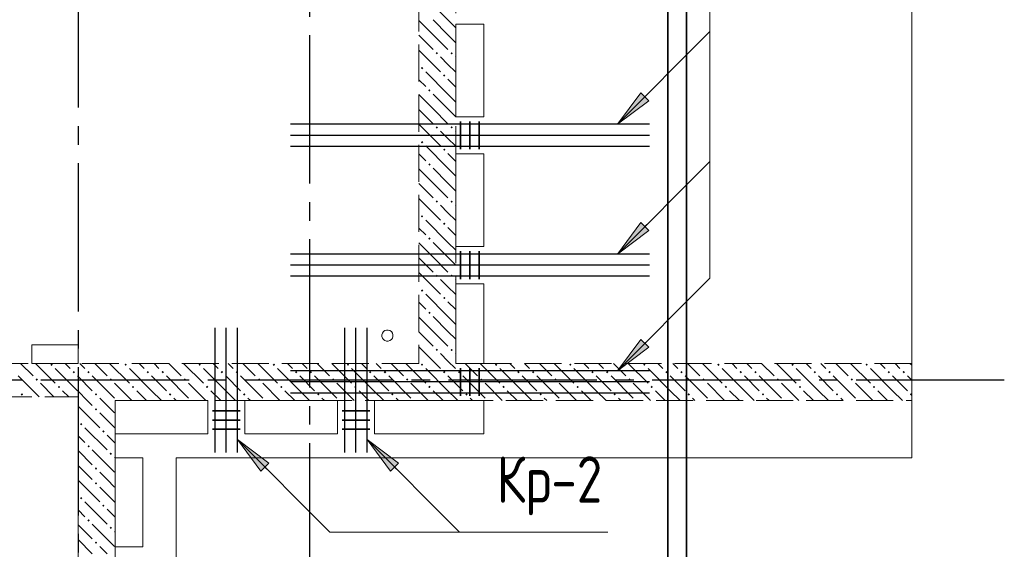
# Model space of a CAD drawing. Header units: millimetres. Extents: x 0 to 31317, y 0 to 42000.
# Tile 11 of 15: x 21509 to 26824, y 22717 to 25574. Entities that reach past the tile are written whole.
import ezdxf

# ---------------------------------------------------------------- set-up
doc = ezdxf.new("R2010")
doc.units = ezdxf.units.MM
doc.linetypes.add('______2', pattern=[270, 200, -70])
doc.linetypes.add('______5', pattern=[1100, 800, -100, 100, -100])
for name, color, linetype, lineweight in [('S1 Стержни арматуры фон', 7, 'Continuous', 25), ('Standard', 7, 'Continuous', 25), ('Оси', 40, '______5', 18), ('Позиционная метка номер позиции', 7, 'Continuous', 13), ('Ребро вкладыша арматура поперечная AW', 7, 'Continuous', 25)]:
    doc.layers.add(name, color=color, linetype=linetype, lineweight=lineweight)
doc.layers.add('ЖБ Перекрытие верхний уровень', color=7, linetype='Continuous', lineweight=25, true_color=0xe0e0ff)
doc.layers.add('ЖБ Стена верхний уровень', color=7, linetype='Continuous', lineweight=25, true_color=0x006e00)
doc.styles.add('GOST 2.304-81', font='txt')

msp = doc.modelspace()

# ---------------------------------------------------------------- hatches: boundary and pattern name
at = {"layer": 'ЖБ Стена верхний уровень', "linetype": 'Continuous', "lineweight": 18, "transparency": 33554687}
for points in [[(23754.4, 25393.1), (23760.9, 25399.6), (23767.4, 25393.1), (23760.9, 25386.6)], [(23834.5, 25393.1), (23840.9, 25399.6), (23847.4, 25393.1), (23840.9, 25386.6)], [(23674.5, 25313.1), (23681, 25319.6), (23687.5, 25313.1), (23681, 25306.6)], [(23794.5, 25273.1), (23801, 25279.6), (23807.5, 25273.1), (23801, 25266.6)], [(23714.5, 25193.1), (23721, 25199.6), (23727.4, 25193.1), (23721, 25186.6)], [(23754.4, 24993.1), (23760.9, 24999.6), (23767.4, 24993.1), (23760.9, 24986.6)], [(23834.5, 24993.1), (23840.9, 24999.6), (23847.4, 24993.1), (23840.9, 24986.6)], [(23674.5, 24913.1), (23681, 24919.6), (23687.5, 24913.1), (23681, 24906.6)], [(23794.5, 24873.1), (23801, 24879.6), (23807.5, 24873.1), (23801, 24866.6)], [(23714.5, 24793.1), (23721, 24799.6), (23727.4, 24793.1), (23721, 24786.6)], [(23754.4, 24593.1), (23760.9, 24599.6), (23767.4, 24593.1), (23760.9, 24586.6)], [(23834.5, 24593.1), (23840.9, 24599.6), (23847.4, 24593.1), (23840.9, 24586.6)], [(23674.5, 24513.1), (23681, 24519.6), (23687.5, 24513.1), (23681, 24506.6)], [(23794.5, 24473.1), (23801, 24479.6), (23807.5, 24473.1), (23801, 24466.6)], [(23714.5, 24393.1), (23721, 24399.6), (23727.4, 24393.1), (23721, 24386.6)], [(23754.4, 24193.1), (23760.9, 24199.6), (23767.4, 24193.1), (23760.9, 24186.6)], [(23834.5, 24193.1), (23840.9, 24199.6), (23847.4, 24193.1), (23840.9, 24186.6)], [(23674.5, 24113.1), (23681, 24119.6), (23687.5, 24113.1), (23681, 24106.6)], [(23794.5, 24073.1), (23801, 24079.6), (23807.5, 24073.1), (23801, 24066.6)], [(23714.5, 23993.1), (23721, 23999.6), (23727.4, 23993.1), (23721, 23986.6)], [(23754.4, 23793.1), (23760.9, 23799.6), (23767.4, 23793.1), (23760.9, 23786.6)], [(23834.5, 23793.1), (23840.9, 23799.6), (23847.4, 23793.1), (23840.9, 23786.6)], [(21674.5, 23713.1), (21681, 23719.6), (21687.5, 23713.1), (21681, 23706.6)], [(22074.5, 23713.1), (22081, 23719.6), (22087.5, 23713.1), (22081, 23706.6)], [(22474.5, 23713.1), (22481, 23719.6), (22487.5, 23713.1), (22481, 23706.6)], [(22874.5, 23713.1), (22881, 23719.6), (22887.5, 23713.1), (22881, 23706.6)], [(23274.5, 23713.1), (23281, 23719.6), (23287.5, 23713.1), (23281, 23706.6)], [(23674.5, 23713.1), (23681, 23719.6), (23687.5, 23713.1), (23681, 23706.6)], [(24074.5, 23713.1), (24081, 23719.6), (24087.5, 23713.1), (24081, 23706.6)], [(24474.5, 23713.1), (24481, 23719.6), (24487.5, 23713.1), (24481, 23706.6)], [(24874.5, 23713.1), (24881, 23719.6), (24887.5, 23713.1), (24881, 23706.6)], [(25274.5, 23713.1), (25281, 23719.6), (25287.5, 23713.1), (25281, 23706.6)], [(25674.5, 23713.1), (25681, 23719.6), (25687.5, 23713.1), (25681, 23706.6)], [(26074.5, 23713.1), (26081, 23719.6), (26087.5, 23713.1), (26081, 23706.6)], [(21794.5, 23673.1), (21801, 23679.6), (21807.5, 23673.1), (21801, 23666.6)], [(21874.5, 23673.1), (21881, 23679.6), (21887.5, 23673.1), (21881, 23666.6)], [(22194.5, 23673.1), (22201, 23679.6), (22207.5, 23673.1), (22201, 23666.6)], [(22274.5, 23673.1), (22281, 23679.6), (22287.5, 23673.1), (22281, 23666.6)], [(22594.5, 23673.1), (22601, 23679.6), (22607.5, 23673.1), (22601, 23666.6)], [(22674.5, 23673.1), (22681, 23679.6), (22687.5, 23673.1), (22681, 23666.6)], [(22994.5, 23673.1), (23001, 23679.6), (23007.5, 23673.1), (23001, 23666.6)], [(23074.5, 23673.1), (23081, 23679.6), (23087.5, 23673.1), (23081, 23666.6)], [(23394.5, 23673.1), (23401, 23679.6), (23407.5, 23673.1), (23401, 23666.6)], [(23474.5, 23673.1), (23481, 23679.6), (23487.5, 23673.1), (23481, 23666.6)], [(23794.5, 23673.1), (23801, 23679.6), (23807.5, 23673.1), (23801, 23666.6)], [(23874.5, 23673.1), (23881, 23679.6), (23887.5, 23673.1), (23881, 23666.6)], [(24194.5, 23673.1), (24201, 23679.6), (24207.5, 23673.1), (24201, 23666.6)], [(24274.5, 23673.1), (24281, 23679.6), (24287.5, 23673.1), (24281, 23666.6)], [(24594.5, 23673.1), (24601, 23679.6), (24607.5, 23673.1), (24601, 23666.6)], [(24674.5, 23673.1), (24681, 23679.6), (24687.5, 23673.1), (24681, 23666.6)], [(24994.5, 23673.1), (25001, 23679.6), (25007.5, 23673.1), (25001, 23666.6)], [(25074.5, 23673.1), (25081, 23679.6), (25087.5, 23673.1), (25081, 23666.6)], [(25394.5, 23673.1), (25401, 23679.6), (25407.5, 23673.1), (25401, 23666.6)], [(25474.5, 23673.1), (25481, 23679.6), (25487.5, 23673.1), (25481, 23666.6)], [(25794.5, 23673.1), (25801, 23679.6), (25807.5, 23673.1), (25801, 23666.6)], [(25874.5, 23673.1), (25881, 23679.6), (25887.5, 23673.1), (25881, 23666.6)], [(26194.5, 23673.1), (26201, 23679.6), (26207.5, 23673.1), (26201, 23666.6)], [(26274.5, 23673.1), (26281, 23679.6), (26287.5, 23673.1), (26281, 23666.6)], [(21594.5, 23633.1), (21601, 23639.6), (21607.5, 23633.1), (21601, 23626.6)], [(21714.5, 23593.1), (21721, 23599.6), (21727.4, 23593.1), (21721, 23586.6)], [(21994.5, 23633.1), (22001, 23639.6), (22007.5, 23633.1), (22001, 23626.6)], [(22114.5, 23593.1), (22121, 23599.6), (22127.4, 23593.1), (22121, 23586.6)], [(22394.5, 23633.1), (22401, 23639.6), (22407.5, 23633.1), (22401, 23626.6)], [(22514.5, 23593.1), (22521, 23599.6), (22527.4, 23593.1), (22521, 23586.6)], [(22794.5, 23633.1), (22801, 23639.6), (22807.5, 23633.1), (22801, 23626.6)], [(22914.5, 23593.1), (22921, 23599.6), (22927.4, 23593.1), (22921, 23586.6)], [(23194.5, 23633.1), (23201, 23639.6), (23207.5, 23633.1), (23201, 23626.6)], [(23314.5, 23593.1), (23321, 23599.6), (23327.4, 23593.1), (23321, 23586.6)], [(23594.5, 23633.1), (23601, 23639.6), (23607.5, 23633.1), (23601, 23626.6)], [(23714.5, 23593.1), (23721, 23599.6), (23727.4, 23593.1), (23721, 23586.6)], [(23994.5, 23633.1), (24001, 23639.6), (24007.5, 23633.1), (24001, 23626.6)], [(24114.5, 23593.1), (24121, 23599.6), (24127.4, 23593.1), (24121, 23586.6)], [(24394.5, 23633.1), (24401, 23639.6), (24407.5, 23633.1), (24401, 23626.6)], [(24514.5, 23593.1), (24521, 23599.6), (24527.4, 23593.1), (24521, 23586.6)], [(24794.5, 23633.1), (24801, 23639.6), (24807.5, 23633.1), (24801, 23626.6)], [(24914.5, 23593.1), (24921, 23599.6), (24927.4, 23593.1), (24921, 23586.6)], [(25194.5, 23633.1), (25201, 23639.6), (25207.5, 23633.1), (25201, 23626.6)], [(25314.5, 23593.1), (25321, 23599.6), (25327.4, 23593.1), (25321, 23586.6)], [(25594.5, 23633.1), (25601, 23639.6), (25607.5, 23633.1), (25601, 23626.6)], [(25714.5, 23593.1), (25721, 23599.6), (25727.4, 23593.1), (25721, 23586.6)], [(25994.5, 23633.1), (26001, 23639.6), (26007.5, 23633.1), (26001, 23626.6)], [(26114.5, 23593.1), (26121, 23599.6), (26127.4, 23593.1), (26121, 23586.6)], [(21514.5, 23553.1), (21521, 23559.6), (21527.4, 23553.1), (21521, 23546.6)], [(21914.5, 23553.1), (21921, 23559.6), (21927.4, 23553.1), (21921, 23546.6)], [(22314.5, 23553.1), (22321, 23559.6), (22327.4, 23553.1), (22321, 23546.6)], [(22714.5, 23553.1), (22721, 23559.6), (22727.4, 23553.1), (22721, 23546.6)], [(23114.5, 23553.1), (23121, 23559.6), (23127.4, 23553.1), (23121, 23546.6)], [(23514.5, 23553.1), (23521, 23559.6), (23527.4, 23553.1), (23521, 23546.6)], [(23914.5, 23553.1), (23921, 23559.6), (23927.4, 23553.1), (23921, 23546.6)], [(24314.5, 23553.1), (24321, 23559.6), (24327.4, 23553.1), (24321, 23546.6)], [(24714.5, 23553.1), (24721, 23559.6), (24727.4, 23553.1), (24721, 23546.6)], [(25114.5, 23553.1), (25121, 23559.6), (25127.4, 23553.1), (25121, 23546.6)], [(25514.5, 23553.1), (25521, 23559.6), (25527.4, 23553.1), (25521, 23546.6)], [(25914.5, 23553.1), (25921, 23559.6), (25927.4, 23553.1), (25921, 23546.6)], [(26314.5, 23553.1), (26321, 23559.6), (26324, 23556.6), (26324, 23549.7), (26321, 23546.6)], [(21914.5, 23473.1), (21921, 23479.6), (21927.4, 23473.1), (21921, 23466.6)], [(21834.5, 23393.1), (21840.9, 23399.6), (21847.4, 23393.1), (21840.9, 23386.6)], [(21954.4, 23353.1), (21960.9, 23359.6), (21967.4, 23353.1), (21960.9, 23346.6)], [(21874.5, 23273.1), (21881, 23279.6), (21887.5, 23273.1), (21881, 23266.6)], [(21994.5, 23233.1), (22001, 23239.6), (22007.5, 23233.1), (22001, 23226.6)], [(21914.5, 23153.1), (21921, 23159.6), (21927.4, 23153.1), (21921, 23146.6)], [(21914.5, 23073.1), (21921, 23079.6), (21927.4, 23073.1), (21921, 23066.6)], [(21834.5, 22993.1), (21840.9, 22999.6), (21847.4, 22993.1), (21840.9, 22986.6)], [(21954.4, 22953.1), (21960.9, 22959.6), (21967.4, 22953.1), (21960.9, 22946.6)], [(21874.5, 22873.1), (21881, 22879.6), (21887.5, 22873.1), (21881, 22866.6)], [(21994.5, 22833.1), (22001, 22839.6), (22007.5, 22833.1), (22001, 22826.6)], [(21914.5, 22753.1), (21921, 22759.6), (21927.4, 22753.1), (21921, 22746.6)]]:
    msp.add_hatch(color=7, dxfattribs=at).paths.add_polyline_path(points, flags=16)
at = {"layer": 'Позиционная метка номер позиции', "linetype": 'Continuous', "lineweight": 13, "transparency": 33554687}
for points in [[(24905, 25137.3), (24735.3, 25010), (24862.6, 25179.7)], [(24905, 24437.3), (24735.3, 24310), (24862.6, 24479.7)], [(24905, 23807.3), (24735.3, 23680), (24862.6, 23849.7)], [(22811.3, 23139.8), (22684, 23309.5), (22853.7, 23182.2)], [(23511.3, 23139.8), (23384, 23309.5), (23553.7, 23182.2)]]:
    msp.add_hatch(color=7, dxfattribs=at).paths.add_polyline_path(points, flags=16)

# ---------------------------------------------------------------- linework, layer by layer
at = {"layer": 'S1 Стержни арматуры фон', "color": 7, "linetype": 'Continuous', "lineweight": 25, "transparency": 33554687}
for p, q in [((24908, 25010), (22970, 25010)), ((24908, 25010), (22970, 25010)), ((24908, 24950), (22970, 24950)), ((24908, 24950), (22970, 24950)), ((24908, 24890), (22970, 24890)), ((24908, 24890), (22970, 24890)), ((24908, 24310), (22970, 24310)), ((24908, 24310), (22970, 24310)), ((24908, 24250), (22970, 24250)), ((24908, 24250), (22970, 24250)), ((24908, 24190), (22970, 24190)), ((24908, 24190), (22970, 24190)), ((22564, 23240), (22564, 23912)), ((22624, 23240), (22624, 23912)), ((22684, 23240), (22684, 23912)), ((23264, 23240), (23264, 23912)), ((23324, 23240), (23324, 23912)), ((23384, 23240), (23384, 23912)), ((24908, 23680), (22970, 23680)), ((24908, 23680), (22970, 23680)), ((24908, 23620), (22970, 23620)), ((24908, 23620), (22970, 23620)), ((24908, 23560), (22970, 23560)), ((24908, 23560), (22970, 23560))]:
    msp.add_line(p, q, dxfattribs=at)
at = {"layer": 'Standard', "color": 254, "linetype": 'Continuous', "lineweight": 35, "true_color": 0xc4c4ff, "transparency": 33554687}
for points in [[(7224.1, 16755), (25108, 16755), (25108, 38670), (7224.1, 38670), (7224.1, 16755)], [(7324.1, 16855), (25008, 16855), (25008, 38570), (7324.1, 38570), (7324.1, 16855)]]:
    msp.add_lwpolyline(points, dxfattribs=at)
at = {"layer": 'ЖБ Перекрытие верхний уровень', "color": 7, "linetype": 'Continuous', "lineweight": 18, "transparency": 33554687}
for p, q in [((26324, 23210), (26324, 31890)), ((23864, 25050), (23864, 25550)), ((23864, 25550), (24014, 25550)), ((24014, 25550), (24014, 25050)), ((24014, 25050), (23864, 25050)), ((23864, 24850), (24014, 24850)), ((23864, 24350), (23864, 24850)), ((24014, 24850), (24014, 24350)), ((24014, 24350), (23864, 24350)), ((23864, 23720), (23864, 24150)), ((23864, 24150), (24014, 24150)), ((24014, 24150), (24014, 23720)), ((23467.1, 23883.7), (23464.1, 23874.7)), ((23464.1, 23874.7), (23464.1, 23865.3)), ((23464.1, 23865.3), (23467.1, 23856.3)), ((23472.6, 23891.4), (23467.1, 23883.7)), ((23480.3, 23897), (23472.6, 23891.4)), ((23489.3, 23899.9), (23480.3, 23897)), ((23498.7, 23899.9), (23489.3, 23899.9)), ((23507.7, 23897), (23498.7, 23899.9)), ((23515.4, 23891.4), (23507.7, 23897)), ((23521, 23883.7), (23515.4, 23891.4)), ((23523.9, 23874.7), (23521, 23883.7)), ((23521, 23856.3), (23523.9, 23865.3)), ((23523.9, 23865.3), (23523.9, 23874.7)), ((21824, 23820), (21574, 23820)), ((21574, 23820), (21574, 23720)), ((21824, 23720), (21824, 23820)), ((23467.1, 23856.3), (23472.6, 23848.6)), ((23472.6, 23848.6), (23480.3, 23843.1)), ((23480.3, 23843.1), (23489.3, 23840.1)), ((23489.3, 23840.1), (23498.7, 23840.1)), ((23498.7, 23840.1), (23507.7, 23843.1)), ((23507.7, 23843.1), (23515.4, 23848.6)), ((23515.4, 23848.6), (23521, 23856.3)), ((21574, 23720), (21824, 23720)), ((24014, 23720), (23864, 23720)), ((22024, 23340), (22024, 23520)), ((22024, 23520), (22524, 23520)), ((22524, 23520), (22524, 23340)), ((22724, 23340), (22724, 23520)), ((22724, 23520), (23224, 23520)), ((23224, 23520), (23224, 23340)), ((23424, 23520), (24014, 23520)), ((23424, 23340), (23424, 23520)), ((24014, 23520), (24014, 23340)), ((22524, 23340), (22024, 23340)), ((23224, 23340), (22724, 23340)), ((24014, 23340), (23424, 23340)), ((22024, 22730), (22024, 23210)), ((22024, 23210), (22174, 23210)), ((22174, 23210), (22174, 22730)), ((22354, 16930), (22354, 23210)), ((22354, 23210), (26324, 23210)), ((22174, 22730), (22024, 22730))]:
    msp.add_line(p, q, dxfattribs=at)
at = {"layer": 'ЖБ Стена верхний уровень', "color": 251, "linetype": '______2', "lineweight": 13, "true_color": 0x656565, "transparency": 33554687}
for p, q in [((23664, 26250), (23664, 23720)), ((23864, 23720), (23864, 26250)), ((21824, 23720), (16924, 23720)), ((23664, 23720), (21824, 23720)), ((26324, 23720), (23864, 23720)), ((26324, 23520), (26324, 23720)), ((16244, 23540), (21824, 23540)), ((21824, 23540), (21824, 23520)), ((21824, 23520), (21824, 17130)), ((22024, 16930), (22024, 23520)), ((22024, 23520), (23664, 23520)), ((23664, 23520), (23864, 23520)), ((23864, 23520), (26324, 23520))]:
    msp.add_line(p, q, dxfattribs=at)
at = {"layer": 'ЖБ Стена верхний уровень', "color": 9, "linetype": 'Continuous', "lineweight": 18, "true_color": 0xc7c7c7, "transparency": 33554687}
for p, q in [((23821, 25573.1), (23701, 25693.1)), ((23740.9, 25493.1), (23664, 25570.1)), ((23740.9, 25573.1), (23821, 25493.1)), ((23821, 25573.1), (23864, 25530.1)), ((23664, 25490.1), (23740.9, 25413.1)), ((23740.9, 25493.1), (23821, 25413.1)), ((23821, 25493.1), (23864, 25450.1)), ((23664, 25410.1), (23781, 25293.1)), ((23821, 25333.1), (23781, 25373.1)), ((23860.9, 25373.1), (23864, 25370.1)), ((23860.9, 25293.1), (23821, 25333.1)), ((23664, 25250.1), (23701, 25213.1)), ((23821, 25173.1), (23701, 25293.1)), ((23821, 25253.1), (23864, 25210.1)), ((23740.9, 25093.1), (23664, 25170.1)), ((23740.9, 25173.1), (23821, 25093.1)), ((23821, 25173.1), (23864, 25130.1)), ((23664, 25090.1), (23740.9, 25013.1)), ((23740.9, 25093.1), (23821, 25013.1)), ((23821, 25093.1), (23864, 25050.1)), ((23664, 25010.1), (23781, 24893.1)), ((23821, 24933.1), (23781, 24973.1)), ((23860.9, 24893.1), (23821, 24933.1)), ((23860.9, 24973.1), (23864, 24970.1)), ((23821, 24773.1), (23701, 24893.1)), ((23664, 24850.1), (23701, 24813.1)), ((23821, 24853.1), (23864, 24810.1)), ((23740.9, 24693.1), (23664, 24770.1)), ((23740.9, 24773.1), (23821, 24693.1)), ((23821, 24773.1), (23864, 24730.1)), ((23664, 24690.1), (23740.9, 24613.1)), ((23740.9, 24693.1), (23821, 24613.1)), ((23821, 24693.1), (23864, 24650.1)), ((23664, 24610.1), (23781, 24493.1)), ((23821, 24533.1), (23781, 24573.1)), ((23860.9, 24573.1), (23864, 24570.1)), ((23860.9, 24493.1), (23821, 24533.1)), ((23664, 24450.1), (23701, 24413.1)), ((23821, 24373.1), (23701, 24493.1)), ((23821, 24453.1), (23864, 24410.1)), ((23740.9, 24293.1), (23664, 24370.1)), ((23740.9, 24373.1), (23821, 24293.1)), ((23821, 24373.1), (23864, 24330.1)), ((23664, 24290.1), (23740.9, 24213.1)), ((23740.9, 24293.1), (23821, 24213.1)), ((23821, 24293.1), (23864, 24250.1)), ((23664, 24210.1), (23781, 24093.1)), ((23821, 24133.1), (23781, 24173.1)), ((23860.9, 24093.1), (23821, 24133.1)), ((23860.9, 24173.1), (23864, 24170.1)), ((23821, 23973.1), (23701, 24093.1)), ((23664, 24050.1), (23701, 24013.1)), ((23821, 24053.1), (23864, 24010.1)), ((23740.9, 23973.1), (23821, 23893.1)), ((23821, 23973.1), (23864, 23930.1)), ((23740.9, 23893.1), (23664, 23970.1)), ((23664, 23890.1), (23740.9, 23813.1)), ((23740.9, 23893.1), (23821, 23813.1)), ((23821, 23893.1), (23864, 23850.1)), ((23664, 23810.1), (23781, 23693.1)), ((23821, 23733.1), (23781, 23773.1)), ((23860.9, 23773.1), (23864, 23770.1)), ((21514.1, 23720), (21581, 23653.1)), ((21594.1, 23720), (21701, 23613.1)), ((21754.1, 23720), (21781, 23693.1)), ((21860.9, 23693.1), (21834.1, 23720)), ((21914.1, 23720), (21981, 23653.1)), ((21994.1, 23720), (22101, 23613.1)), ((22154.1, 23720), (22181, 23693.1)), ((22260.9, 23693.1), (22234.1, 23720)), ((22314.1, 23720), (22381, 23653.1)), ((22394.1, 23720), (22501, 23613.1)), ((22554.1, 23720), (22581, 23693.1)), ((22660.9, 23693.1), (22634.1, 23720)), ((22714.1, 23720), (22781, 23653.1)), ((22794.1, 23720), (22901, 23613.1)), ((22954.1, 23720), (22981, 23693.1)), ((23060.9, 23693.1), (23034.1, 23720)), ((23114.1, 23720), (23181, 23653.1)), ((23194.1, 23720), (23301, 23613.1)), ((23354.1, 23720), (23381, 23693.1)), ((23460.9, 23693.1), (23434.1, 23720)), ((23514.1, 23720), (23581, 23653.1)), ((23594.1, 23720), (23664, 23650.1)), ((23860.9, 23693.1), (23821, 23733.1)), ((23914.1, 23720), (23981, 23653.1)), ((23994.1, 23720), (24101, 23613.1)), ((24154.1, 23720), (24181, 23693.1)), ((24260.9, 23693.1), (24234.1, 23720)), ((24314.1, 23720), (24381, 23653.1)), ((24394.1, 23720), (24501, 23613.1)), ((24554.1, 23720), (24581, 23693.1)), ((24660.9, 23693.1), (24634.1, 23720)), ((24714.1, 23720), (24781, 23653.1)), ((24794.1, 23720), (24901, 23613.1)), ((24954.1, 23720), (24981, 23693.1)), ((25060.9, 23693.1), (25034.1, 23720)), ((25114.1, 23720), (25181, 23653.1)), ((25194.1, 23720), (25301, 23613.1)), ((25354.1, 23720), (25381, 23693.1)), ((25460.9, 23693.1), (25434.1, 23720)), ((25514.1, 23720), (25581, 23653.1)), ((25594.1, 23720), (25701, 23613.1)), ((25754.1, 23720), (25781, 23693.1)), ((25860.9, 23693.1), (25834.1, 23720)), ((25914.1, 23720), (25981, 23653.1)), ((25994.1, 23720), (26101, 23613.1)), ((26154.1, 23720), (26181, 23693.1)), ((26260.9, 23693.1), (26234.1, 23720)), ((26314.1, 23720), (26324, 23710.1)), ((21501, 23653.1), (21614.1, 23540)), ((21821, 23573.1), (21701, 23693.1)), ((21821, 23653.1), (21824, 23650.1)), ((21901, 23653.1), (22021, 23533.1)), ((22221, 23573.1), (22101, 23693.1)), ((22221, 23653.1), (22301, 23573.1)), ((22301, 23653.1), (22421, 23533.1)), ((22621, 23573.1), (22501, 23693.1)), ((22621, 23653.1), (22701, 23573.1)), ((22701, 23653.1), (22821, 23533.1)), ((23021, 23573.1), (22901, 23693.1)), ((23021, 23653.1), (23101, 23573.1)), ((23101, 23653.1), (23221, 23533.1)), ((23421, 23573.1), (23301, 23693.1)), ((23421, 23653.1), (23501, 23573.1)), ((23501, 23653.1), (23621, 23533.1)), ((23821, 23573.1), (23701, 23693.1)), ((23821, 23653.1), (23864, 23610.1)), ((23901, 23653.1), (24021, 23533.1)), ((24221, 23573.1), (24101, 23693.1)), ((24221, 23653.1), (24301, 23573.1)), ((24301, 23653.1), (24421, 23533.1)), ((24621, 23573.1), (24501, 23693.1)), ((24621, 23653.1), (24701, 23573.1)), ((24701, 23653.1), (24821, 23533.1)), ((25021, 23573.1), (24901, 23693.1)), ((25021, 23653.1), (25101, 23573.1)), ((25101, 23653.1), (25221, 23533.1)), ((25421, 23573.1), (25301, 23693.1)), ((25421, 23653.1), (25501, 23573.1)), ((25501, 23653.1), (25621, 23533.1)), ((25821, 23573.1), (25701, 23693.1)), ((25821, 23653.1), (25901, 23573.1)), ((25901, 23653.1), (26021, 23533.1)), ((26221, 23573.1), (26101, 23693.1)), ((26221, 23653.1), (26301, 23573.1)), ((26301, 23653.1), (26324, 23630.1)), ((21694.1, 23540), (21621, 23613.1)), ((21824, 23650.1), (21901, 23573.1)), ((22114.1, 23520), (22021, 23613.1)), ((22514.1, 23520), (22421, 23613.1)), ((22914.1, 23520), (22821, 23613.1)), ((23314.1, 23520), (23221, 23613.1)), ((23664, 23570.1), (23621, 23613.1)), ((23664, 23650.1), (23701, 23613.1)), ((23864, 23610.1), (23901, 23573.1)), ((24114.1, 23520), (24021, 23613.1)), ((24514.1, 23520), (24421, 23613.1)), ((24914.1, 23520), (24821, 23613.1)), ((25314.1, 23520), (25221, 23613.1)), ((25714.1, 23520), (25621, 23613.1)), ((26114.1, 23520), (26021, 23613.1)), ((21740.9, 23573.1), (21774.1, 23540)), ((21821, 23573.1), (21824, 23570.1)), ((21824, 23570.1), (21874.1, 23520)), ((22140.9, 23573.1), (22194.1, 23520)), ((22221, 23573.1), (22274.1, 23520)), ((22540.9, 23573.1), (22594.1, 23520)), ((22621, 23573.1), (22674.1, 23520)), ((22940.9, 23573.1), (22994.1, 23520)), ((23021, 23573.1), (23074.1, 23520)), ((23340.9, 23573.1), (23394.1, 23520)), ((23421, 23573.1), (23474.1, 23520)), ((23714.1, 23520), (23664, 23570.1)), ((23740.9, 23573.1), (23794.1, 23520)), ((23821, 23573.1), (23864, 23530.1)), ((24140.9, 23573.1), (24194.1, 23520)), ((24221, 23573.1), (24274.1, 23520)), ((24540.9, 23573.1), (24594.1, 23520)), ((24621, 23573.1), (24674.1, 23520)), ((24940.9, 23573.1), (24994.1, 23520)), ((25021, 23573.1), (25074.1, 23520)), ((25340.9, 23573.1), (25394.1, 23520)), ((25421, 23573.1), (25474.1, 23520)), ((25740.9, 23573.1), (25794.1, 23520)), ((25821, 23573.1), (25874.1, 23520)), ((26140.9, 23573.1), (26194.1, 23520)), ((26221, 23573.1), (26274.1, 23520)), ((21874.1, 23520), (21901, 23493.1)), ((21954.1, 23520), (21940.9, 23533.1)), ((21981, 23493.1), (21954.1, 23520)), ((22021, 23453.1), (21981, 23493.1)), ((22354.1, 23520), (22340.9, 23533.1)), ((22754.1, 23520), (22740.9, 23533.1)), ((23154.1, 23520), (23140.9, 23533.1)), ((23554.1, 23520), (23540.9, 23533.1)), ((23864, 23530.1), (23874.1, 23520)), ((23954.1, 23520), (23940.9, 23533.1)), ((24354.1, 23520), (24340.9, 23533.1)), ((24754.1, 23520), (24740.9, 23533.1)), ((25154.1, 23520), (25140.9, 23533.1)), ((25554.1, 23520), (25540.9, 23533.1)), ((25954.1, 23520), (25940.9, 23533.1)), ((21824, 23490.1), (21940.9, 23373.1)), ((21940.9, 23453.1), (22024, 23370.1)), ((21860.9, 23373.1), (21981, 23253.1)), ((21981, 23333.1), (22024, 23290.1)), ((21860.9, 23293.1), (21824, 23330.1)), ((21824, 23250.1), (21901, 23173.1)), ((21901, 23253.1), (22021, 23133.1)), ((22024, 23210.1), (22021, 23213.1)), ((21824, 23170.1), (21901, 23093.1)), ((21981, 23093.1), (21940.9, 23133.1)), ((21824, 23090.1), (21940.9, 22973.1)), ((22021, 23053.1), (21981, 23093.1)), ((21940.9, 23053.1), (22024, 22970.1)), ((21860.9, 22973.1), (21981, 22853.1)), ((21860.9, 22893.1), (21824, 22930.1)), ((21981, 22933.1), (22024, 22890.1)), ((21824, 22850.1), (21901, 22773.1)), ((21901, 22853.1), (22021, 22733.1)), ((22024, 22810.1), (22021, 22813.1)), ((21824, 22770.1), (21901, 22693.1)), ((21981, 22693.1), (21940.9, 22733.1))]:
    msp.add_line(p, q, dxfattribs=at)
at = {"layer": 'Оси', "color": 8, "linetype": '______5', "lineweight": -3, "transparency": 33554687}
for p, q in [((21824, 39100), (21824, 14930)), ((23074, 32090), (23074, 14930)), ((26824, 23630), (4600, 23630))]:
    msp.add_line(p, q, dxfattribs=at)
at = {"layer": 'Позиционная метка номер позиции', "color": 7, "linetype": 'Continuous', "lineweight": 13, "transparency": 33554687}
for p, q in [((24735.3, 25010), (25235.3, 25510)), ((24735.3, 25010), (24862.6, 25179.7)), ((24862.6, 25179.7), (24905, 25137.3)), ((24883.8, 25158.5), (24894.4, 25169.1)), ((24905, 25137.3), (24735.3, 25010)), ((24735.3, 25010), (24735.3, 25010)), ((24735.3, 25010), (24735.3, 25010)), ((24735.3, 25010), (24735.3, 25010)), ((24735.3, 24310), (25235.3, 24810)), ((24735.3, 24310), (24862.6, 24479.7)), ((24862.6, 24479.7), (24905, 24437.3)), ((24883.8, 24458.5), (24894.4, 24469.1)), ((24905, 24437.3), (24735.3, 24310)), ((24735.3, 24310), (24735.3, 24310)), ((24735.3, 24310), (24735.3, 24310)), ((24735.3, 24310), (24735.3, 24310)), ((24735.3, 23680), (24862.6, 23849.7)), ((24862.6, 23849.7), (24905, 23807.3)), ((24883.8, 23828.5), (24894.4, 23839.1)), ((24905, 23807.3), (24735.3, 23680)), ((24735.3, 23680), (24735.3, 23680)), ((24735.3, 23680), (24735.3, 23680)), ((24735.3, 23680), (24735.3, 23680)), ((22684, 23309.5), (22684, 23309.5)), ((22684, 23309.5), (22684, 23309.5)), ((22684, 23309.5), (22684, 23309.5)), ((22684, 23309.5), (22853.7, 23182.2)), ((22811.3, 23139.8), (22684, 23309.5)), ((23384, 23309.5), (23384, 23309.5)), ((23384, 23309.5), (23384, 23309.5)), ((23384, 23309.5), (23384, 23309.5)), ((23384, 23309.5), (23553.7, 23182.2)), ((23511.3, 23139.8), (23384, 23309.5)), ((22853.7, 23182.2), (22811.3, 23139.8)), ((23553.7, 23182.2), (23511.3, 23139.8)), ((22832.5, 23161), (22843.1, 23150.4)), ((23532.5, 23161), (23543.1, 23150.4))]:
    msp.add_line(p, q, dxfattribs=at)
for points in [[(24735.3, 23680), (25235.3, 24180), (25235.3, 32040), (26035.3, 32040)], [(22684, 23309.5), (23184, 22809.5), (24684, 22809.5)], [(23384, 23309.5), (23884, 22809.5), (24684, 22809.5)]]:
    msp.add_lwpolyline(points, dxfattribs=at)
at = {"layer": 'Ребро вкладыша арматура поперечная AW', "color": 7, "linetype": 'Continuous', "lineweight": 35, "transparency": 33554687}
for p, q in [((23889, 25025), (23889, 24875)), ((23939, 25025), (23939, 24875)), ((23989, 25025), (23989, 24875)), ((23889, 24325), (23889, 24175)), ((23939, 24325), (23939, 24175)), ((23989, 24325), (23989, 24175)), ((23889, 23695), (23889, 23545)), ((23939, 23695), (23939, 23545)), ((23989, 23695), (23989, 23545)), ((22699, 23464.9), (22549, 23464.9)), ((23399, 23464.9), (23249, 23464.9)), ((22699, 23414.9), (22549, 23414.9)), ((23399, 23414.9), (23249, 23414.9)), ((22699, 23364.9), (22549, 23364.9)), ((23399, 23364.9), (23249, 23364.9))]:
    msp.add_line(p, q, dxfattribs=at)

# ---------------------------------------------------------------- texts
at = {"layer": 'Standard', "color": 7, "linetype": 'Continuous', "lineweight": 25, "transparency": 33554687, "insert": (24084, 22901.2), "char_height": 250, "width": 728.955, "attachment_point": 7, "style": 'GOST 2.304-81'}
msp.add_mtext('Кр-2', dxfattribs=at)

doc.saveas('drawing.dxf')
